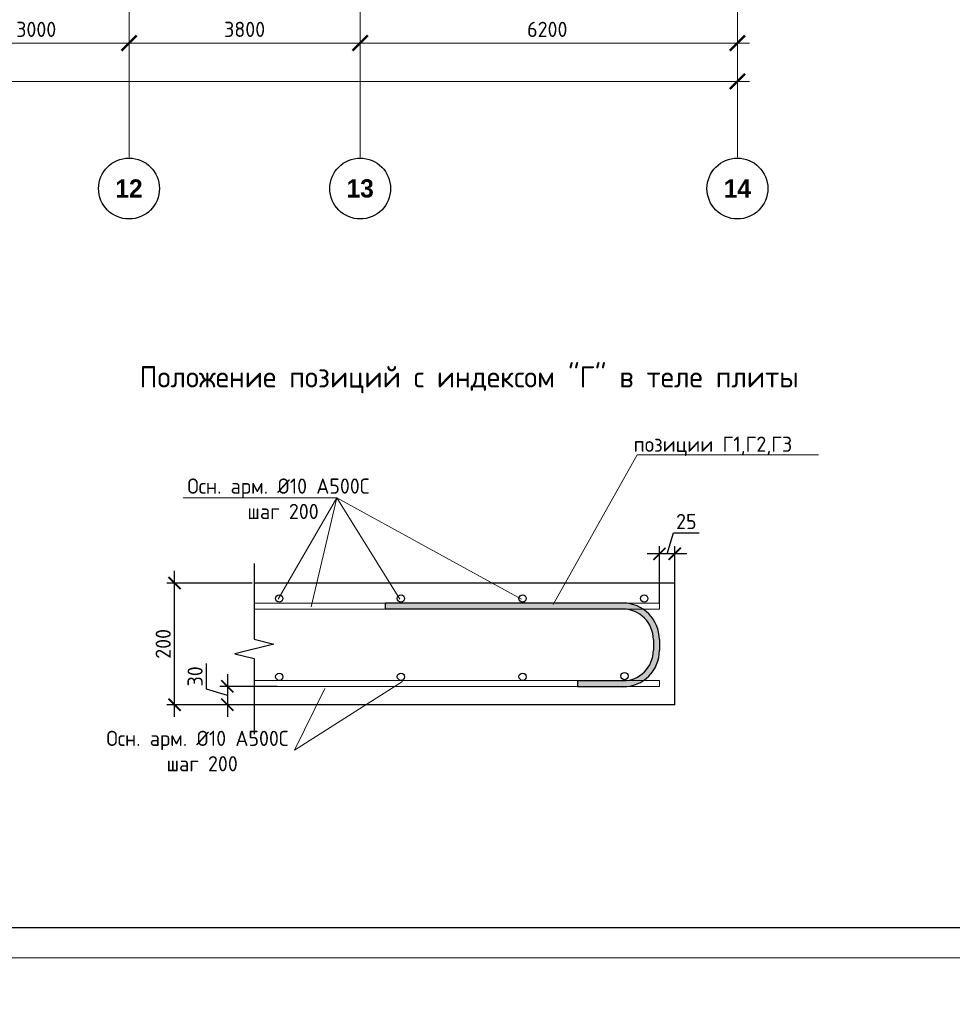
# Model space of a CAD drawing. Header units: millimetres. Extents: x -42044588 to 856694, y -806701 to 941911.
# Tile 227 of 256: x 39040 to 54369, y -451486 to -435305. Entities that reach past the tile are written whole.
import ezdxf
from ezdxf import colors
from ezdxf.entities.mleader import LeaderData, LeaderLine
from ezdxf.math import Vec2, Vec3

# ---------------------------------------------------------------- set-up
doc = ezdxf.new("R2010")
doc.units = ezdxf.units.MM
doc.linetypes.add('______5', pattern=[1100, 800, -100, 100, -100])
doc.linetypes.add('осевая', pattern=[50.8, 31.75, -6.35, 6.35, -6.35])
for name, color, linetype in [('0 @ 100', 7, 'Continuous'), ('ТОЛСТЫЕ_ОСНОВНЫЕ', 6, 'Continuous'), ('ФВ-2', 7, 'Continuous')]:
    doc.layers.add(name, color=color, linetype=linetype)
for name, color, linetype, lineweight in [('Арматура', 152, 'Continuous', 40), ('Выноски', 20, 'Continuous', 20), ('Оси', 40, '______5', 18), ('Перекрытие ж_бетон', 1, 'Continuous', 30), ('подоснова', 151, 'Continuous', 5), ('поз.', 2, 'Continuous', 25), ('РАЗМЕРЫ', 1, 'Continuous', 9), ('Текст', 7, 'Continuous', 25), ('ТОНКИЕ', 7, 'Continuous', 9), ('Узлы', 7, 'Continuous', 0)]:
    doc.layers.add(name, color=color, linetype=linetype, lineweight=lineweight)
doc.styles.add('Century Gothic', font='GOTHIC.TTF')
doc.styles.add('GOST-2.304_Type-B', font='GOST_Common.ttf')
doc.styles.add('ГОСТ', font='GOST_Common.ttf')
doc.styles.add('ГОСТ 2.304', font='GOST_Common.ttf')
doc.dimstyles.new('СПДС', dxfattribs={"dimscale": 100, "dimtxt": 2.5, "dimasz": 2, "dimexe": 1.25, "dimexo": 0, "dimtad": 1, "dimdec": 0, "dimrnd": 5, "dimtxsty": 'GOST-2.304_Type-B', "dimblk": 'ARCHTICK', "dimcen": 2.5, "dimdle": 2, "dimclrd": 1, "dimclre": 1, "dimclrt": 1, "dimadec": 0, "dimazin": 2, "dimtfac": 0.75, "dimtdec": 0, "dimtmove": 1, "dimatfit": 3, "dimfxl": 0, "dimtolj": 1, "dimarcsym": 0})
pattern_1 = [(0, (-99843.5286, -342265.8044), (0, 6.985), [5.08, -1.905]), (90, (-99843.5286, -342265.8044), (-6.985, 4e-16), [5.08, -1.905])]

# ---------------------------------------------------------------- blocks, each defined once
blk = doc.blocks.new('A$Cd09756da')
at = {"layer": 'Текст', "color": 7, "attachment_point": 1, "style": 'ГОСТ'}
for s, width, heights, insert, char_height in [('\\pi594.35517;{\\fTimes New Roman|b0|i0|c204|p18;\\C256;Строительство жилого комплекса со  встроенными помещениями \\P\\pi1441.86779;общественного-делового, коммерческого назначения и \\P\\pi41.3631;поликлиническим учреждением по адресу: г. Чита, ул. 1-я Коллективная}', 11543.07, [0], (-11741, 4333), 250), ('\\pi389.01406;{\\fTimes New Roman|b0|i0|c204|p18;\\C256;«Жилой дом со встроенными помещениями \\P\\pi641.91601;общественно-делового и коммерческого \\P\\pi302.06381;назначения на первом этаже здания», поз. 3.1\\P}', 7000, [1500], (-12014, 2803), 225)]:
    blk.add_mtext_dynamic_manual_height_columns(s, width=width, gutter_width=12.5, heights=heights, dxfattribs=dict(at, insert=insert, char_height=char_height))
blk = doc.blocks.new('*U6686')
at = {"layer": 'ТОЛСТЫЕ_ОСНОВНЫЕ', "color": 6}
blk.add_lwpolyline([(20, 5), (886, 5), (886, 415), (20, 415)], close=True, dxfattribs=at)
at = {"layer": 'ТОНКИЕ'}
blk.add_lwpolyline([(0, 0), (891, 0), (891, 420), (0, 420)], close=True, dxfattribs=at)
blk = doc.blocks.new('_ArchTick')
at = {"color": 0, "linetype": 'ByBlock', "const_width": 0.15}
blk.add_lwpolyline([(-0.5, -0.5), (0.5, 0.5)], dxfattribs=at)
blk = doc.blocks.new('*D6710')
at = {"color": 1, "lineweight": -2, "transparency": 16777216}
for p, q in [((-85705, -346670), (-85705, -346545)), ((-38905, -346670), (-38905, -346545)), ((-85905, -346670), (-38705, -346670))]:
    blk.add_line(p, q, dxfattribs=at)
at = {"layer": 'DEFPOINTS', "color": 0, "transparency": 16777216}
for p in [(-85705, -346670), (-38905, -346670), (-38905, -346670)]:
    blk.add_point(p, dxfattribs=at)
at = {"color": 1, "lineweight": -2, "transparency": 16777216, "xscale": 250, "yscale": 250, "zscale": 250, "rotation": 180}
blk.add_blockref('_ArchTick', (-85705, -346670), dxfattribs=at)
at = {"color": 1, "lineweight": -2, "transparency": 16777216, "xscale": 250, "yscale": 250, "zscale": 250}
blk.add_blockref('_ArchTick', (-38905, -346670), dxfattribs=at)
at = {"color": 1, "transparency": 16777216, "insert": (-67487, -346445), "char_height": 250, "width": 104166.67, "attachment_point": 5, "style": 'GOST-2.304_Type-B'}
blk.add_mtext('\\A1;46800', dxfattribs=at)
blk = doc.blocks.new('NSY101')
at = {"color": 0, "linetype": 'ByBlock', "lineweight": -2}
blk.add_circle((0, 0), 50, dxfattribs=at)
blk = doc.blocks.new('СЛОЖНЫЙ_ОБЪЕКТ_39')
at = {"layer": 'Оси', "color": 16, "linetype": 'Continuous', "lineweight": 25, "transparency": 33554687, "xscale": 9.999999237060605, "yscale": 9.999999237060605, "zscale": 9.999999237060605}
blk.add_blockref('NSY101', (41513, -43009), dxfattribs=at)
at = {"layer": 'Оси', "color": 16, "linetype": 'Continuous', "lineweight": 25, "transparency": 33554687, "insert": (41513, -43009), "char_height": 300, "width": 620, "attachment_point": 5, "style": 'Century Gothic'}
blk.add_mtext('\\A1;{\\fCentury Gothic|i0|b1;\\H300.000000;\\W1.000000;\\C16;12}\\P', dxfattribs=at)
blk = doc.blocks.new('СЛОЖНЫЙ_ОБЪЕКТ_40')
at = {"layer": 'Оси', "color": 16, "linetype": 'Continuous', "lineweight": 25, "transparency": 33554687, "xscale": 9.999999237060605, "yscale": 9.999999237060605, "zscale": 9.999999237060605}
blk.add_blockref('NSY101', (45313, -43009), dxfattribs=at)
at = {"layer": 'Оси', "color": 16, "linetype": 'Continuous', "lineweight": 25, "transparency": 33554687, "insert": (45313, -43009), "char_height": 300, "width": 620, "attachment_point": 5, "style": 'Century Gothic'}
blk.add_mtext('\\A1;{\\fCentury Gothic|i0|b1;\\H300.000000;\\W1.000000;\\C16;13}\\P', dxfattribs=at)
blk = doc.blocks.new('СЛОЖНЫЙ_ОБЪЕКТ_41')
at = {"layer": 'Оси', "color": 16, "linetype": 'Continuous', "lineweight": 25, "transparency": 33554687, "xscale": 9.999999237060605, "yscale": 9.999999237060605, "zscale": 9.999999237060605}
blk.add_blockref('NSY101', (51513, -43009), dxfattribs=at)
at = {"layer": 'Оси', "color": 16, "linetype": 'Continuous', "lineweight": 25, "transparency": 33554687, "insert": (51513, -43009), "char_height": 300, "width": 620, "attachment_point": 5, "style": 'Century Gothic'}
blk.add_mtext('\\A1;{\\fCentury Gothic|i0|b1;\\H300.000000;\\W1.000000;\\C16;14}\\P', dxfattribs=at)
blk = doc.blocks.new('*D6726')
at = {"color": 1, "lineweight": -2, "transparency": 16777216}
for p, q in [((-51905, -346039), (-51905, -345914)), ((-48905, -346039), (-48905, -345914)), ((-52105, -346039), (-48705, -346039))]:
    blk.add_line(p, q, dxfattribs=at)
at = {"layer": 'DEFPOINTS', "color": 0, "transparency": 16777216}
for p in [(-51905, -346039), (-48905, -346039), (-48905, -346039)]:
    blk.add_point(p, dxfattribs=at)
at = {"color": 1, "lineweight": -2, "transparency": 16777216, "xscale": 250, "yscale": 250, "zscale": 250, "rotation": 180}
blk.add_blockref('_ArchTick', (-51905, -346039), dxfattribs=at)
at = {"color": 1, "lineweight": -2, "transparency": 16777216, "xscale": 250, "yscale": 250, "zscale": 250}
blk.add_blockref('_ArchTick', (-48905, -346039), dxfattribs=at)
at = {"color": 1, "transparency": 16777216, "insert": (-50430, -345814), "char_height": 250, "width": 83333.33, "attachment_point": 5, "style": 'GOST-2.304_Type-B'}
blk.add_mtext('\\A1;3000', dxfattribs=at)
blk = doc.blocks.new('*D6727')
at = {"color": 1, "lineweight": -2, "transparency": 16777216}
for p, q in [((-48904.71808, -346038.91005), (-48904.71808, -345913.91005)), ((-45104.71808, -346038.91005), (-45104.71808, -345913.91005)), ((-49104.71808, -346038.91005), (-44904.71808, -346038.91005))]:
    blk.add_line(p, q, dxfattribs=at)
at = {"layer": 'DEFPOINTS', "color": 0, "transparency": 16777216}
for p in [(-48904.71808, -346038.91005), (-45104.71808, -346038.91005), (-45104.71808, -346038.91005)]:
    blk.add_point(p, dxfattribs=at)
at = {"color": 1, "lineweight": -2, "transparency": 16777216, "xscale": 250, "yscale": 250, "zscale": 250, "rotation": 180}
blk.add_blockref('_ArchTick', (-48904.71808, -346038.91005), dxfattribs=at)
at = {"color": 1, "lineweight": -2, "transparency": 16777216, "xscale": 250, "yscale": 250, "zscale": 250}
blk.add_blockref('_ArchTick', (-45104.71808, -346038.91005), dxfattribs=at)
at = {"color": 1, "transparency": 16777216, "insert": (-47004.71808, -345813.91005), "char_height": 250, "width": 83333.3333333, "attachment_point": 5, "style": 'GOST-2.304_Type-B'}
blk.add_mtext('\\A1;3800', dxfattribs=at)
blk = doc.blocks.new('*D6728')
at = {"color": 1, "lineweight": -2, "transparency": 16777216}
for p, q in [((-45105, -346039), (-45105, -345914)), ((-38905, -346039), (-38905, -345914)), ((-45305, -346039), (-38705, -346039))]:
    blk.add_line(p, q, dxfattribs=at)
at = {"layer": 'DEFPOINTS', "color": 0, "transparency": 16777216}
for p in [(-45105, -346039), (-38905, -346039), (-38905, -346039)]:
    blk.add_point(p, dxfattribs=at)
at = {"color": 1, "lineweight": -2, "transparency": 16777216, "xscale": 250, "yscale": 250, "zscale": 250, "rotation": 180}
blk.add_blockref('_ArchTick', (-45105, -346039), dxfattribs=at)
at = {"color": 1, "lineweight": -2, "transparency": 16777216, "xscale": 250, "yscale": 250, "zscale": 250}
blk.add_blockref('_ArchTick', (-38905, -346039), dxfattribs=at)
at = {"color": 1, "transparency": 16777216, "insert": (-42030, -345814), "char_height": 250, "width": 83333.33, "attachment_point": 5, "style": 'GOST-2.304_Type-B'}
blk.add_mtext('\\A1;6200', dxfattribs=at)
blk = doc.blocks.new('*D7400')
at = {"layer": 'DEFPOINTS', "color": 0, "transparency": 16777216}
for p in [(49556, -444083), (49806, -444562), (49556, -444902)]:
    blk.add_point(p, dxfattribs=at)
at = {"layer": 'РАЗМЕРЫ', "color": 1, "lineweight": -2, "transparency": 16777216}
for p, q in [((49681, -444083), (49784, -443739)), ((49784, -443739), (50209, -443739)), ((49556, -444902), (49556, -443958)), ((49806, -444562), (49806, -443958)), ((50006, -444083), (49356, -444083))]:
    blk.add_line(p, q, dxfattribs=at)
at = {"layer": 'РАЗМЕРЫ', "color": 1, "lineweight": -2, "transparency": 16777216, "xscale": 200, "yscale": 200, "zscale": 200, "rotation": 180}
blk.add_blockref('_ArchTick', (49556, -444083), dxfattribs=at)
at = {"layer": 'РАЗМЕРЫ', "color": 1, "lineweight": -2, "transparency": 16777216, "xscale": 200, "yscale": 200, "zscale": 200}
blk.add_blockref('_ArchTick', (49806, -444083), dxfattribs=at)
at = {"layer": 'РАЗМЕРЫ', "color": 1, "lineweight": 0, "transparency": 16777216, "insert": (49997, -443552), "char_height": 250, "attachment_point": 5, "style": 'GOST-2.304_Type-B'}
blk.add_mtext('\\A1;25', dxfattribs=at)
blk = doc.blocks.new('*D7401')
at = {"layer": 'DEFPOINTS', "color": 0, "transparency": 16777216}
for p in [(41586, -444562), (42859, -444562), (42778, -446562)]:
    blk.add_point(p, dxfattribs=at)
at = {"layer": 'РАЗМЕРЫ', "color": 1, "lineweight": -2, "transparency": 16777216}
for p, q in [((41586, -446762), (41586, -444362)), ((42859, -444562), (41461, -444562)), ((42778, -446562), (41461, -446562))]:
    blk.add_line(p, q, dxfattribs=at)
at = {"layer": 'РАЗМЕРЫ', "color": 1, "lineweight": -2, "transparency": 16777216, "xscale": 200, "yscale": 200, "zscale": 200}
for p, rotation in [((41586, -444562), 90), ((41586, -446562), 270)]:
    blk.add_blockref('_ArchTick', p, dxfattribs=dict(at, rotation=rotation))
at = {"layer": 'РАЗМЕРЫ', "color": 1, "lineweight": 0, "transparency": 16777216, "insert": (41399, -445562), "char_height": 250, "attachment_point": 5, "rotation": 90, "style": 'GOST-2.304_Type-B'}
blk.add_mtext('\\A1;200', dxfattribs=at)
blk = doc.blocks.new('*D7402')
at = {"layer": 'DEFPOINTS', "color": 0, "transparency": 16777216}
for p in [(43272, -446261), (42454, -446562), (43319, -446562)]:
    blk.add_point(p, dxfattribs=at)
at = {"layer": 'РАЗМЕРЫ', "color": 1, "lineweight": -2, "transparency": 16777216}
for p, q in [((42111, -446308), (42111, -445883)), ((42454, -446061), (42454, -446762)), ((43272, -446261), (42329, -446261)), ((42454, -446412), (42111, -446308)), ((43319, -446562), (42329, -446562))]:
    blk.add_line(p, q, dxfattribs=at)
at = {"layer": 'РАЗМЕРЫ', "color": 1, "lineweight": -2, "transparency": 16777216, "xscale": 200, "yscale": 200, "zscale": 200}
for p, rotation in [((42454, -446261), 90), ((42454, -446562), 270)]:
    blk.add_blockref('_ArchTick', p, dxfattribs=dict(at, rotation=rotation))
at = {"layer": 'РАЗМЕРЫ', "color": 1, "lineweight": 0, "transparency": 16777216, "insert": (41923, -446096), "char_height": 250, "attachment_point": 5, "rotation": 90, "style": 'GOST-2.304_Type-B'}
blk.add_mtext('\\A1;30', dxfattribs=at)
blk = doc.blocks.new('_None')
blk = doc.blocks.new('оси блок 2')
at = {"layer": 'Оси', "color": 16, "linetype": 'осевая', "lineweight": 0, "ltscale": 0.25, "transparency": 33554687}
for p, q in [((-48904.7, -322543), (-48904.7, -347914.1)), ((-45104.7, -322543), (-45104.7, -347914.1)), ((-38904.7, -322543), (-38904.7, -347914.1))]:
    blk.add_line(p, q, dxfattribs=at)
at = {"layer": 'Оси', "color": 16, "linetype": 'Continuous', "lineweight": 25, "transparency": 33554687}
for name in ['СЛОЖНЫЙ_ОБЪЕКТ_39', 'СЛОЖНЫЙ_ОБЪЕКТ_40', 'СЛОЖНЫЙ_ОБЪЕКТ_41']:
    blk.add_blockref(name, (-90418.2, -305420.5), dxfattribs=at)
for base, p1, p2, picture, middle in [((-48904.7, -346038.9), (-51904.7, -346038.9), (-48904.7, -346038.9), '*D6726', (-50429.9, -346038.9)), ((-45104.7, -346038.9), (-48904.7, -346038.9), (-45104.7, -346038.9), '*D6727', (-47004.7, -346038.9)), ((-38904.7, -346038.9), (-45104.7, -346038.9), (-38904.7, -346038.9), '*D6728', (-42029.9, -346038.9)), ((-38904.7, -346670.2), (-85704.7, -346670.2), (-38904.7, -346670.2), '*D6710', (-67487.3, -346670.2))]:
    dim = blk.add_linear_dim(base=base, p1=p1, p2=p2, dimstyle='СПДС', override={"dimgap": 1})
    dim.commit()
    dim.dimension.update_dxf_attribs({"geometry": picture, "text_midpoint": middle, "dimtype": 160})

msp = doc.modelspace()

# ---------------------------------------------------------------- hatches: boundary and pattern name
at = {"layer": 'ФВ-2', "true_color": 0x006272}
h = msp.add_hatch(dxfattribs=at)
h.set_pattern_fill('ANGLE', color=146)
h.set_pattern_definition(pattern_1)
edge = h.paths.add_edge_path()
edge.add_arc((48955.288, -445491.046), 598.91, 56.6001526, 90.0000447)
edge.add_line((48955.288, -444892.136), (45055.03, -444892.136))
edge.add_line((45055.03, -444892.136), (45055.03, -444991.046))
edge.add_line((45055.03, -444991.046), (49284.975, -444991.046))
edge = h.paths.add_edge_path()
edge.add_arc((48955.288, -445667.826), 600, 278.6215649, 304.5280038)
edge.add_line((49295.374, -446162.136), (49030.508, -446162.136))
edge.add_arc((48955.288, -445667.826), 500, 270, 278.6524399, ccw=False)
edge.add_line((48955.288, -446167.826), (48209.407, -446167.826))
edge.add_line((48209.407, -446167.826), (48209.407, -446261.046))
edge.add_line((48209.407, -446261.046), (49045.233, -446261.046))
h = msp.add_hatch(dxfattribs=at)
h.set_pattern_fill('ANGLE', color=146)
h.set_pattern_definition(pattern_1)
h.paths.add_polyline_path([(49555.288, -445667.826), (49554.197, -445489.658, 0.251495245), (49284.975, -444991.046), (48955.288, -444991.046, -0.414213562), (49455.288, -445491.046), (49455.288, -445667.826, -0.37064336), (49030.508, -446162.136), (49295.374, -446162.136, 0.246882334)])

# ---------------------------------------------------------------- linework, layer by layer
at = {"color": 3, "linetype": 'Continuous', "lineweight": 30}
for centre in [(43306.324, -444817.136), (45306.324, -444817.136), (47306.324, -444817.136), (49306.324, -444817.136), (43306.324, -446102.136), (45306.324, -446102.136), (47306.324, -446102.136), (48982.058, -446091.233)]:
    msp.add_circle(centre, 60, dxfattribs=at)
at = {"layer": 'Арматура', "color": 2, "lineweight": 0}
for p, q in [((44253.452, -443160.726), (41726.985, -443160.726)), ((44253.452, -443160.726), (43287.743, -444827.136)), ((44253.452, -443160.726), (43829.018, -444955.347)), ((47287.743, -444827.136), (44253.452, -443160.726)), ((45287.743, -444827.136), (44253.452, -443160.726)), ((45333.593, -446182.136), (43554.524, -447306.378)), ((43554.524, -447306.378), (44054.868, -446295.347))]:
    msp.add_line(p, q, dxfattribs=at)
at = {"layer": 'Перекрытие ж_бетон', "color": 7, "linetype": 'Continuous', "lineweight": 30}
for p, q in [((49806.346, -444562.136), (42894.722, -444562.136)), ((49806.346, -446562.136), (49806.346, -444562.136)), ((49806.346, -446562.136), (42894.722, -446562.136))]:
    msp.add_line(p, q, dxfattribs=at)
at = {"layer": 'Перекрытие ж_бетон', "color": 3, "linetype": 'Continuous', "lineweight": 9}
for p, q in [((49556.324, -444892.136), (42894.722, -444892.136)), ((49556.325, -444991.046), (49556.325, -444892.136)), ((49556.325, -444991.046), (42894.722, -444991.046)), ((49556.324, -446162.136), (42894.722, -446162.136)), ((49096.348, -446261.046), (42894.722, -446261.046)), ((49556.325, -446261.046), (42894.722, -446261.046)), ((49556.324, -446162.136), (49556.324, -446261.046))]:
    msp.add_line(p, q, dxfattribs=at)
at = {"layer": 'Перекрытие ж_бетон', "color": 3, "linetype": 'Continuous', "lineweight": 30}
for p, q in [((48955.288, -444892.136), (45055.03, -444892.136)), ((48955.288, -444991.046), (45055.03, -444991.046)), ((49455.288, -445491.046), (49455.288, -445667.826)), ((49554.197, -445489.658), (49555.288, -445667.826)), ((48955.288, -446167.826), (48209.407, -446167.826)), ((48209.407, -446167.826), (48209.407, -446267.826)), ((48970.877, -446267.826), (48209.407, -446267.826))]:
    msp.add_line(p, q, dxfattribs=at)
msp.add_lwpolyline([(45055.03, -444991.046), (45055.03, -444892.136)], dxfattribs=at)
for centre, radius, start, end in [((48955.288, -445491.046), 598.91, 0, 90), ((48955.288, -445491.046), 500, 0, 90), ((48955.288, -445667.826), 500, 270, 0), ((48955.288, -445667.826), 600, 270, 0)]:
    msp.add_arc(centre, radius, start, end, dxfattribs=at)
at = {"layer": 'поз.', "linetype": 'Continuous'}
msp.add_lwpolyline([(42894.722, -444243.029), (42894.722, -445485.029), (43214.722, -445565.029), (42574.722, -445725.029), (42894.722, -445805.029), (42894.722, -447047.03)], dxfattribs=at)

# ---------------------------------------------------------------- block references
at = {"xscale": 100, "yscale": 100, "zscale": 100}
msp.add_blockref('*U6686', (-4188.16, -450720.883), dxfattribs=at)
at = {"lineweight": 50, "ltscale": 100}
for p in [(-114599.263, -448277.399), (-22478.223, -448518.639)]:
    msp.add_blockref('A$Cd09756da', p, dxfattribs=at)
at = {"layer": 'подоснова', "color": 5, "ltscale": 0.3}
msp.add_blockref('оси блок 2', (89741.825, -89649.648, 200), dxfattribs=at)

# ---------------------------------------------------------------- texts
at = {"ltscale": 100, "insert": (-133805.873, -427787.508), "char_height": 250, "attachment_point": 1, "style": 'ГОСТ'}
msp.add_mtext_dynamic_manual_height_columns('\\pi1250,t1750;1.^IПроизводство работ вести в строгом соответствии с требованиями СП 70.13330.2012 "Несущие и ограждающие конструкции" и проектом производства работ.{\\H1.83333x; }\\P2.^IПеред бетонированием арматуру и основание, на которую укладывается бетонная смесь, очистить от {\\H1.55556x; }ржавчины и грязи. {\\H1.64815x; }\\P3.^IБетонирование вести слоем на всю толщину  плит. Захватки при бетонировании должны быть отсечены {\\H1.61728x; }вертикальными швами. Бетон применять класса В25. Заполнителем для бетона служит щебень твердых пород, {\\H1.62757x; }наибольшая фракция щебня не должна превышать 40мм.{\\H1.62414x; }\\P4.^IВ процессе бетонирования обеспечить соблюдение защитных слоев и мест положения рабочей арматуры {\\H1.62529x; }согласно проекту. Материал фиксаторов для нижней арматуры фундаментных плит выбирается проектом производства {\\H1.6249x; }работ, исходя из конкретных возможностей строительной организации.{\\H1.62503x; }\\P5.^IПроектом принято соединение рабочих стержней арматуры монолитной плиты внахлестку (без сварки). {\\H1.72499x; }\\P6.^IСварные арматурные каркасы изготовить на заводе-изготовители. {\\H1.67917x; }\\P7.^IКрестообразные соединения стержней арматуры 1-го и 2-го рядов, а также 3-го и 4-го рядов между собой {\\H1.60694x; }выполнить вязкой отожженной проволокой диаметром 2,0-3,0 мм. Допускается применение специальных соединительных {\\H1.63102x; }элементов - пластмассовых или проволочных фиксаторов. Соединение арматуры допускается предусматривать не во всех {\\H1.62299x; }местах пересечения стержней арматуры. При этом должны быть связаны вязальной проволокой все пересечения стержней {\\H1.62567x; }в 2-х крайних рядах по периметру плит, остальные узлы могут быть соединены через узел в шахматном порядке (схему {\\H1.72478x; }вязки стержней см. на данном листе).{\\H1.77924x; }', width=18954.38214, gutter_width=12.5, heights=[0], dxfattribs=at)
at = {"layer": '0 @ 100', "char_height": 300, "width": 18500, "attachment_point": 1, "style": 'ГОСТ'}
for s, insert in [('\\pi-900,l900,t900;{\\C7;1.^IАрмирование монолитной плиты  состоит из основного армирования ∅10 А500С с шагом  200х200мм  в нижней зоне, основного армирования ∅10 А500С с шагом  200х200мм  в  верхней зоне и дополнительного армирования, указанного на схемах армирования.\\P2.^IАрмирование плиты предусмотрено отдельными  стержнями заводской длины по осям Х и Y. При недостатке заводской длины стержней для армирования плиты, стыки стержней осуществлять внахлестку без  сварки. Стыки арматуры внахлестку должны располагаться вразбежку (через шаг). См. деталь стыковки арматуры.\\P3.^IВерхнюю и нижнюю арматуру вязать вязальной проволокой через пересечение.  Стержни основной и дополнительной арматуры укладывать в соответствии с сечениями .\\P4.^IПо периметру плиты и у отверстий  у концов основной арматуры устанавливать П-образные элементы Ск1.\\P5.^IПозиции со знаком "*" укладываются с шагом 100 мм\\P6.^IДля фиксации в проектном положении стержней верхней сетки устанавливать фиксаторы Ф1 с шагом 600х600мм.\\P7.^IДиаметр оправки стержня при d<20мм - 5d, при d≥20мм - 8d\\P8.^IКаркасы поперечного армирования устанавливаются до начала устройство верхней сетки армирования.\\P9.^IОбрамления отверстий см. лист 8. В местах расположения отверстий осуществить прерывания основной и дополнительной сеток арматуры. Отверстия обрамляются двумя стержнями арматуры, расход стали на обрамление учтен на листе 40.\\P10.^IПроемы размерами до 300х300 допускается выполнять по месту методом алмазного бурения.\\P11.^IСечения 3-3;4-4;5-5 см. лист 8.}', (-41963.959, -385058.983)), ('\\pi-900,l900,t900;{\\C7;1.^IАрмирование монолитной плиты  состоит из основного армирования ∅10 А500С с шагом  200х200мм  в нижней зоне, основного армирования ∅10 А500С с шагом  200х200мм  в  верхней зоне и дополнительного армирования, указанного на схемах армирования.\\P2.^IАрмирование плиты предусмотрено отдельными  стержнями заводской длины по осям Х и Y. При недостатке заводской длины стержней для армирования плиты, стыки стержней осуществлять внахлестку без  сварки. Стыки арматуры внахлестку должны располагаться вразбежку (через шаг). См. деталь стыковки арматуры.\\P3.^IВерхнюю и нижнюю арматуру вязать вязальной проволокой через пересечение.  Стержни основной и дополнительной арматуры укладывать в соответствии с сечениями .\\P4.^IПо периметру плиты и у отверстий  у концов основной арматуры устанавливать П-образные элементы Ск1.\\P5.^IПозиции со знаком "*" укладываются с шагом 100 мм\\P6.^IДля фиксации в проектном положении стержней верхней сетки устанавливать фиксаторы Ф1 с шагом 600х600мм.\\P7.^IДиаметр оправки стержня при d<20мм - 5d, при d≥20мм - 8d\\P8.^IКаркасы поперечного армирования устанавливаются до начала устройство верхней сетки армирования.\\P9.^IОбрамления отверстий см. лист 8. В местах расположения отверстий осуществить прерывания основной и дополнительной сеток арматуры. Отверстия обрамляются двумя стержнями арматуры, расход стали на обрамление учтен на листе 45.\\P10.^IПроемы размерами до 300х300 допускается выполнять по месту методом алмазного бурения.\\P11.^IСечения 3-3;4-4;5-5 см. лист 8.}', (-41613.8, -430610.23))]:
    msp.add_mtext(s, dxfattribs=dict(at, insert=insert))
at = {"layer": 'Арматура', "color": 2, "lineweight": 0, "char_height": 250, "width": 3270.99844, "attachment_point": 5, "style": 'ГОСТ 2.304'}
for insert in [(43292.417, -442969.296), (41962.772, -447114.947)]:
    msp.add_mtext(' \\PОсн. арм. %%C10 А500С\\P шаг 200', dxfattribs=dict(at, insert=insert))
at = {"layer": 'Выноски', "color": 240, "true_color": 0xed1f24, "insert": (-41691.759, -442012.674), "char_height": 250, "width": 18219.65973, "attachment_point": 1, "style": 'ГОСТ'}
msp.add_mtext('\\pi-500,l500;В выделенной области представлена замененная ( актуальная) версия. Содержание изменения см. в листе разрешения на внесение изменений{\\H1.025x; }', dxfattribs=at)
at = {"layer": 'Текст', "color": 7, "insert": (-34522.243, -447101.598), "char_height": 250, "attachment_point": 1, "style": 'ГОСТ'}
msp.add_mtext_dynamic_manual_height_columns('\\pi3500;\\P\\pi279.73485;Плита перекрытия на отм. +39,900; 43,050                \\P\\pi1832.19697;(нижнее армирование)', width=7000, gutter_width=12.5, heights=[1500], dxfattribs=at)
at = {"layer": 'Узлы', "color": 80, "linetype": 'Continuous', "lineweight": 0, "style": 'GOST-2.304_Type-B'}
msp.add_text('Положение позиций с индексом "Г" в теле плиты', height=350, dxfattribs=at).set_placement((41009.174, -441348.901))

# ---------------------------------------------------------------- dimensions: what is measured, and where the dimension line sits
at = {"layer": 'РАЗМЕРЫ', "lineweight": 0}
dim = msp.add_linear_dim(base=(49556.324, -444083.18), p1=(49806.346, -444562.136), p2=(49556.324, -444902.136), dimstyle='СПДС', override={"dimlfac": 0.1, "dimrnd": 5}, dxfattribs=at)
dim.commit()
dim.dimension.update_dxf_attribs({"geometry": '*D7400', "text_midpoint": (49846.96, -443551.93)})
for base, p1, p2, picture, middle in [((41586.239, -444562.415), (42777.937, -446562.136), (42858.521, -444562.415), '*D7401', (41398.739, -445562.275)), ((42454.275, -446562.136), (43272.445, -446261.046), (43319.171, -446562.136), '*D7402', (41923.025, -446245.966))]:
    dim = msp.add_linear_dim(base=base, p1=p1, p2=p2, angle=90, dimstyle='СПДС', override={"dimlfac": 0.1, "dimrnd": 5}, dxfattribs=at)
    dim.commit()
    dim.dimension.update_dxf_attribs({"geometry": picture, "text_midpoint": middle})

# ---------------------------------------------------------------- leaders
at = {"layer": 'подоснова', "color": 2, "ltscale": 0.3}
ml = msp.add_multileader_mtext('Standard', dxfattribs=at)
ml.set_content('позиции Г1,Г2,Г3 ', color=2, style='GOST-2.304_Type-B')
ml.set_leader_properties(color=256, linetype='ByLayer', lineweight=15)
ml.set_arrow_properties(name='NONE')
ml.build(insert=Vec2(0, 0))
ml.multileader.update_dxf_attribs({"text_left_attachment_type": 6, "text_right_attachment_type": 6, "dogleg_length": 0.1, "arrow_head_size": 18})
ctx = ml.context
ctx.base_point, ctx.char_height, ctx.arrow_head_size, ctx.landing_gap_size, ctx.plane_origin = Vec3(49189.817, -442456.027), 250, 18, 20, Vec3(38510.123, -444183.843)
ctx.left_attachment, ctx.right_attachment, ctx.text_align_type = 6, 6, 1
notes = []
notes.append((ctx, [(0, (1, 1, 0), (49189.717, -442456.027), (1, 0), 0.1, [(0, [(47806.111, -444913.306)], 0, [])])]))
ctx.mtext.insert, ctx.mtext.alignment, ctx.mtext.flow_direction = Vec3(50433.87, -442156.027), 2, 5
for ctx, leaders in notes:
    for number, flags, end, landing, length, lines in leaders:
        leader = LeaderData()
        leader.index, (leader.has_last_leader_line, leader.has_dogleg_vector, leader.attachment_direction) = number, flags
        leader.last_leader_point, leader.dogleg_vector, leader.dogleg_length = Vec3(end), Vec3(landing), length
        for number, points, colour, breaks in lines:
            line = LeaderLine()
            line.index, line.vertices, line.color, line.breaks = number, Vec3.list(points), colors.encode_raw_color(colour), breaks
            leader.lines.append(line)
        ctx.leaders.append(leader)

doc.saveas('drawing.dxf')
